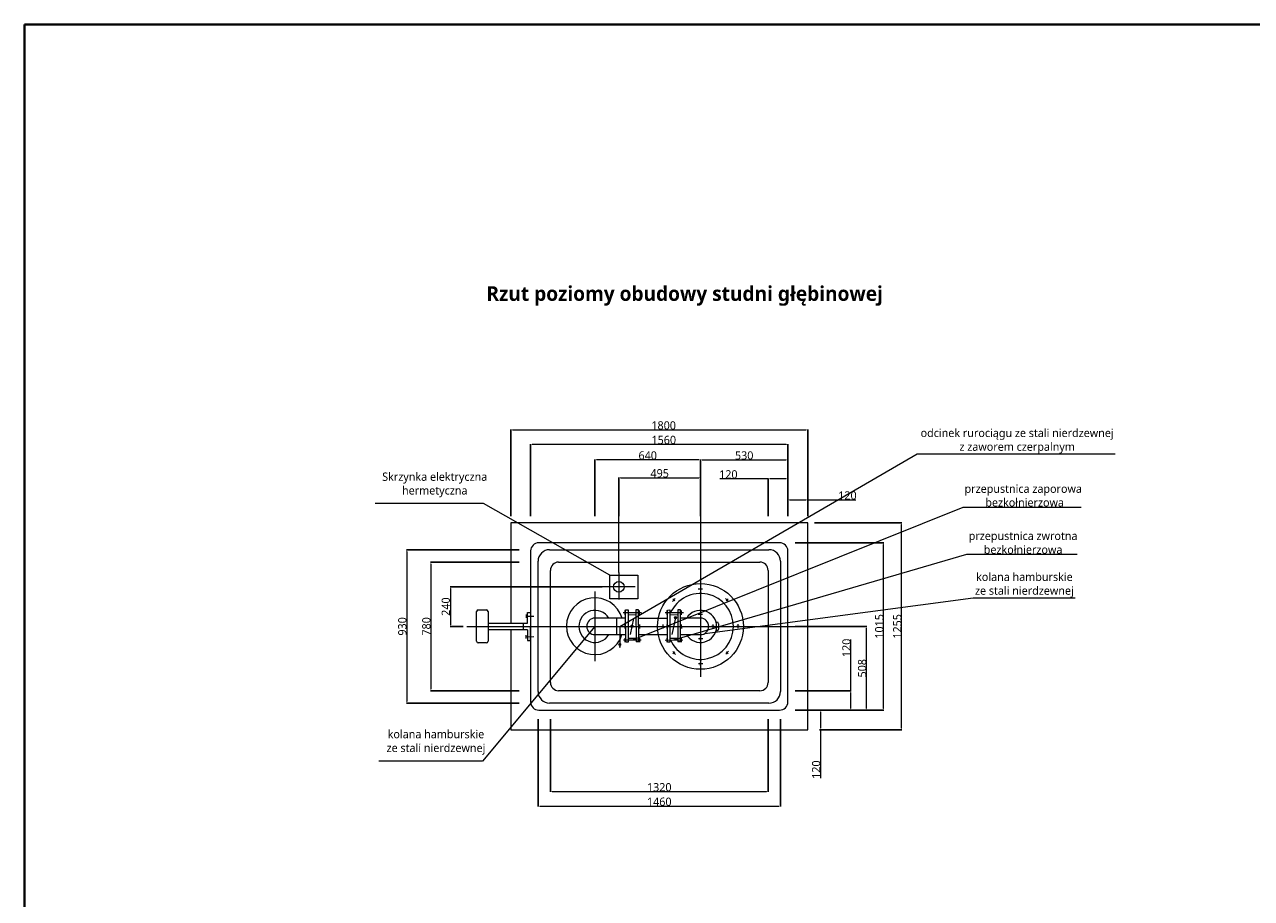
# Model space of a CAD drawing. Extents: x 8447392 to 8536225, y 5996969 to 6031026.
# Tile 22 of 37: x 8463274 to 8470713, y 6003833 to 6009133. Entities that reach past the tile are written whole.
import ezdxf

# ---------------------------------------------------------------- set-up
doc = ezdxf.new("R2010")
doc.units = 0
doc.header["$MEASUREMENT"] = 0
doc.layers.get('DEFPOINTS').update_dxf_attribs({"linetype": 'CONTINUOUS'})
doc.layers.add('A_LINIA CIENKA', color=250, linetype='CONTINUOUS', lineweight=9)
doc.layers.add('A_OPISY', color=251, linetype='CONTINUOUS', lineweight=9)
doc.layers.add('A_RAMKA NWID', color=135, linetype='CONTINUOUS', lineweight=40, plot=False)
doc.styles.get("Standard").update_dxf_attribs({"font": 'simplex.shx', "width": 0.85})
doc.styles.add('TrembuchetMS', font='trebuc.ttf')
doc.dimstyles.new('ISO-25_WS', dxfattribs={"dimtxt": 2.5, "dimasz": 2.5, "dimexe": 1.25, "dimexo": 0.625, "dimtad": 1, "dimdec": 4, "dimdsep": 46, "dimtxsty": 'Standard', "dimcen": 2.5, "dimadec": 0, "dimazin": 0, "dimtfac": 1, "dimtdec": 4, "dimtmove": 0, "dimatfit": 3, "dimfxl": 0, "dimtolj": 1, "dimtzin": 0, "dimarcsym": 0})

# ---------------------------------------------------------------- blocks, each defined once
blk = doc.blocks.new('*D25')
at = {"layer": 'A_OPISY', "lineweight": -2, "transparency": 16777216}
for p, q in [((8466222.4, 6006151.1), (8466222.4, 6006676.3)), ((8468022.4, 6006151.1), (8468022.4, 6006676.3))]:
    blk.add_line(p, q, dxfattribs=at)
at = {"layer": 'A_OPISY', "lineweight": 5, "transparency": 16777216}
blk.add_line((8466232.4, 6006675.1), (8468012.4, 6006675.1), dxfattribs=at)
at = {"layer": 'A_OPISY', "transparency": 16777216}
for points in [[(8466232.4, 6006676.7), (8466232.4, 6006673.4), (8466222.4, 6006675.1)], [(8468012.4, 6006676.7), (8468012.4, 6006673.4), (8468022.4, 6006675.1)]]:
    blk.add_solid(points, dxfattribs=at)
at = {"layer": 'DEFPOINTS', "color": 0, "transparency": 16777216}
for p in [(8468022.4, 6006675.1), (8466222.4, 6006150.5), (8468022.4, 6006150.5)]:
    blk.add_point(p, dxfattribs=at)
at = {"layer": 'A_OPISY', "transparency": 16777216, "insert": (8467149.1, 6006701.5), "char_height": 50, "attachment_point": 5, "style": 'TrembuchetMS'}
blk.add_mtext('\\A1;1800', dxfattribs=at)
blk = doc.blocks.new('*D26')
at = {"layer": 'A_OPISY', "lineweight": -2, "transparency": 16777216}
for p, q in [((8466342.4, 6006151.1), (8466342.4, 6006588.3)), ((8467902.4, 6006151.1), (8467902.4, 6006588.3))]:
    blk.add_line(p, q, dxfattribs=at)
at = {"layer": 'A_OPISY', "lineweight": 5, "transparency": 16777216}
blk.add_line((8466352.4, 6006587), (8467892.4, 6006587), dxfattribs=at)
at = {"layer": 'A_OPISY', "transparency": 16777216}
for points in [[(8466352.4, 6006588.7), (8466352.4, 6006585.3), (8466342.4, 6006587)], [(8467892.4, 6006588.7), (8467892.4, 6006585.3), (8467902.4, 6006587)]]:
    blk.add_solid(points, dxfattribs=at)
at = {"layer": 'DEFPOINTS', "color": 0, "transparency": 16777216}
for p in [(8467902.4, 6006587), (8466342.4, 6006150.5), (8467902.4, 6006150.5)]:
    blk.add_point(p, dxfattribs=at)
at = {"layer": 'A_OPISY', "transparency": 16777216, "insert": (8467149.8, 6006613.5), "char_height": 50, "attachment_point": 5, "style": 'TrembuchetMS'}
blk.add_mtext('\\A1;1560', dxfattribs=at)
blk = doc.blocks.new('*D27')
at = {"layer": 'A_OPISY', "lineweight": -2, "transparency": 16777216}
for p, q in [((8466877.4, 6006151.1), (8466877.4, 6006386)), ((8467372.4, 6006151.1), (8467372.4, 6006386))]:
    blk.add_line(p, q, dxfattribs=at)
at = {"layer": 'A_OPISY', "lineweight": 5, "transparency": 16777216}
blk.add_line((8466887.4, 6006384.7), (8467362.4, 6006384.7), dxfattribs=at)
at = {"layer": 'A_OPISY', "transparency": 16777216}
for points in [[(8466887.4, 6006386.4), (8466887.4, 6006383), (8466877.4, 6006384.7)], [(8467362.4, 6006386.4), (8467362.4, 6006383), (8467372.4, 6006384.7)]]:
    blk.add_solid(points, dxfattribs=at)
at = {"layer": 'DEFPOINTS', "color": 0, "transparency": 16777216}
for p in [(8467372.4, 6006384.7), (8466877.4, 6006150.5), (8467372.4, 6006150.5)]:
    blk.add_point(p, dxfattribs=at)
at = {"layer": 'A_OPISY', "transparency": 16777216, "insert": (8467124.9, 6006411.2), "char_height": 50, "attachment_point": 5, "style": 'TrembuchetMS'}
blk.add_mtext('\\A1;495', dxfattribs=at)
blk = doc.blocks.new('*D28')
at = {"layer": 'A_OPISY', "lineweight": -2, "transparency": 16777216}
for p, q in [((8466732.4, 6006151.1), (8466732.4, 6006494)), ((8467372.4, 6006151.1), (8467372.4, 6006494))]:
    blk.add_line(p, q, dxfattribs=at)
at = {"layer": 'A_OPISY', "lineweight": 5, "transparency": 16777216}
blk.add_line((8467362.4, 6006492.8), (8466742.4, 6006492.8), dxfattribs=at)
at = {"layer": 'A_OPISY', "transparency": 16777216}
for points in [[(8466742.4, 6006494.4), (8466742.4, 6006491.1), (8466732.4, 6006492.8)], [(8467362.4, 6006494.4), (8467362.4, 6006491.1), (8467372.4, 6006492.8)]]:
    blk.add_solid(points, dxfattribs=at)
at = {"layer": 'DEFPOINTS', "color": 0, "transparency": 16777216}
for p in [(8466732.4, 6006492.8), (8466732.4, 6006150.5), (8467372.4, 6006150.5)]:
    blk.add_point(p, dxfattribs=at)
at = {"layer": 'A_OPISY', "transparency": 16777216, "insert": (8467052.4, 6006519.3), "char_height": 50, "attachment_point": 5, "style": 'TrembuchetMS'}
blk.add_mtext('\\A1;640', dxfattribs=at)
blk = doc.blocks.new('*D29')
at = {"layer": 'A_OPISY', "lineweight": -2, "transparency": 16777216}
for p, q in [((8467372.4, 6006213.4), (8467372.4, 6006494)), ((8467902.4, 6006151.1), (8467902.4, 6006494))]:
    blk.add_line(p, q, dxfattribs=at)
at = {"layer": 'A_OPISY', "lineweight": 5, "transparency": 16777216}
blk.add_line((8467382.4, 6006492.8), (8467892.4, 6006492.8), dxfattribs=at)
at = {"layer": 'A_OPISY', "transparency": 16777216}
for points in [[(8467382.4, 6006494.4), (8467382.4, 6006491.1), (8467372.4, 6006492.8)], [(8467892.4, 6006494.4), (8467892.4, 6006491.1), (8467902.4, 6006492.8)]]:
    blk.add_solid(points, dxfattribs=at)
at = {"layer": 'DEFPOINTS', "color": 0, "transparency": 16777216}
for p in [(8467902.4, 6006492.8), (8467372.4, 6006212.7), (8467902.4, 6006150.5)]:
    blk.add_point(p, dxfattribs=at)
at = {"layer": 'A_OPISY', "transparency": 16777216, "insert": (8467637.4, 6006519.2), "char_height": 50, "attachment_point": 5, "style": 'TrembuchetMS'}
blk.add_mtext('\\A1;530', dxfattribs=at)
blk = doc.blocks.new('*D30')
at = {"layer": 'A_OPISY', "lineweight": -2, "transparency": 16777216}
for p, q in [((8467902.4, 6006151.1), (8467902.4, 6006251.4)), ((8468022.4, 6006151.1), (8468022.4, 6006251.4))]:
    blk.add_line(p, q, dxfattribs=at)
at = {"layer": 'A_OPISY', "lineweight": 5, "transparency": 16777216}
for p, q in [((8467912.4, 6006250.2), (8468012.4, 6006250.2)), ((8468022.4, 6006250.2), (8468314.2, 6006250.2))]:
    blk.add_line(p, q, dxfattribs=at)
at = {"layer": 'A_OPISY', "transparency": 16777216}
for points in [[(8467912.4, 6006251.8), (8467912.4, 6006248.5), (8467902.4, 6006250.2)], [(8468012.4, 6006251.8), (8468012.4, 6006248.5), (8468022.4, 6006250.2)]]:
    blk.add_solid(points, dxfattribs=at)
at = {"layer": 'DEFPOINTS', "color": 0, "transparency": 16777216}
for p in [(8468022.4, 6006250.2), (8467902.4, 6006150.5), (8468022.4, 6006150.5)]:
    blk.add_point(p, dxfattribs=at)
at = {"layer": 'A_OPISY', "transparency": 16777216, "insert": (8468263.4, 6006276.6), "char_height": 50, "attachment_point": 5, "style": 'TrembuchetMS'}
blk.add_mtext('\\A1;120', dxfattribs=at)
blk = doc.blocks.new('*D31')
at = {"layer": 'A_OPISY', "lineweight": -2, "transparency": 16777216}
for p, q in [((8466272.7, 6005947.9), (8465589.6, 6005947.9)), ((8466272.7, 6005017.9), (8465589.6, 6005017.9))]:
    blk.add_line(p, q, dxfattribs=at)
at = {"layer": 'A_OPISY', "lineweight": 5, "transparency": 16777216}
blk.add_line((8465590.9, 6005937.9), (8465590.9, 6005027.9), dxfattribs=at)
at = {"layer": 'A_OPISY', "transparency": 16777216}
for points in [[(8465589.2, 6005937.9), (8465592.6, 6005937.9), (8465590.9, 6005947.9)], [(8465589.2, 6005027.9), (8465592.6, 6005027.9), (8465590.9, 6005017.9)]]:
    blk.add_solid(points, dxfattribs=at)
at = {"layer": 'DEFPOINTS', "color": 0, "transparency": 16777216}
for p in [(8466272.7, 6005947.9), (8465590.9, 6005017.9), (8466272.7, 6005017.9)]:
    blk.add_point(p, dxfattribs=at)
at = {"layer": 'A_OPISY', "transparency": 16777216, "insert": (8465564.4, 6005482.9), "char_height": 50, "attachment_point": 5, "rotation": 90, "style": 'TrembuchetMS'}
blk.add_mtext('\\A1;930', dxfattribs=at)
blk = doc.blocks.new('*D32')
at = {"layer": 'A_OPISY', "lineweight": -2, "transparency": 16777216}
for p, q in [((8466387.4, 6004920.7), (8466387.4, 6004391.6)), ((8467857.4, 6004920.7), (8467857.4, 6004391.6))]:
    blk.add_line(p, q, dxfattribs=at)
at = {"layer": 'A_OPISY', "lineweight": 5, "transparency": 16777216}
blk.add_line((8466397.4, 6004392.9), (8467847.4, 6004392.9), dxfattribs=at)
at = {"layer": 'A_OPISY', "transparency": 16777216}
for points in [[(8466397.4, 6004394.5), (8466397.4, 6004391.2), (8466387.4, 6004392.9)], [(8467847.4, 6004394.5), (8467847.4, 6004391.2), (8467857.4, 6004392.9)]]:
    blk.add_solid(points, dxfattribs=at)
at = {"layer": 'DEFPOINTS', "color": 0, "transparency": 16777216}
for p in [(8466387.4, 6004921.4), (8467857.4, 6004921.4), (8467857.4, 6004392.9)]:
    blk.add_point(p, dxfattribs=at)
at = {"layer": 'A_OPISY', "transparency": 16777216, "insert": (8467122.4, 6004419.4), "char_height": 50, "attachment_point": 5, "style": 'TrembuchetMS'}
blk.add_mtext('\\A1;1460', dxfattribs=at)
blk = doc.blocks.new('*D33')
at = {"layer": 'A_OPISY', "lineweight": -2, "transparency": 16777216}
for p, q in [((8467946.9, 6005482.9), (8468380.3, 6005482.9)), ((8467946.9, 6004975.4), (8468380.3, 6004975.4))]:
    blk.add_line(p, q, dxfattribs=at)
at = {"layer": 'A_OPISY', "lineweight": 5, "transparency": 16777216}
blk.add_line((8468379.1, 6004985.4), (8468379.1, 6005472.9), dxfattribs=at)
at = {"layer": 'A_OPISY', "transparency": 16777216}
for points in [[(8468377.4, 6005472.9), (8468380.7, 6005472.9), (8468379.1, 6005482.9)], [(8468377.4, 6004985.4), (8468380.7, 6004985.4), (8468379.1, 6004975.4)]]:
    blk.add_solid(points, dxfattribs=at)
at = {"layer": 'DEFPOINTS', "color": 0, "transparency": 16777216}
for p in [(8467946.3, 6005482.9), (8468379.1, 6005482.9), (8467946.3, 6004975.4)]:
    blk.add_point(p, dxfattribs=at)
at = {"layer": 'A_OPISY', "transparency": 16777216, "insert": (8468352.6, 6005229.1), "char_height": 50, "attachment_point": 5, "rotation": 90, "style": 'TrembuchetMS'}
blk.add_mtext('\\A1;508', dxfattribs=at)
blk = doc.blocks.new('*D34')
at = {"layer": 'A_OPISY', "lineweight": -2, "transparency": 16777216}
for p, q in [((8467946.9, 6005990.4), (8468484.3, 6005990.4)), ((8467946.9, 6004975.4), (8468484.3, 6004975.4))]:
    blk.add_line(p, q, dxfattribs=at)
at = {"layer": 'A_OPISY', "lineweight": 5, "transparency": 16777216}
blk.add_line((8468483, 6004985.4), (8468483, 6005980.4), dxfattribs=at)
at = {"layer": 'A_OPISY', "transparency": 16777216}
for points in [[(8468481.3, 6005980.4), (8468484.7, 6005980.4), (8468483, 6005990.4)], [(8468481.3, 6004985.4), (8468484.7, 6004985.4), (8468483, 6004975.4)]]:
    blk.add_solid(points, dxfattribs=at)
at = {"layer": 'DEFPOINTS', "color": 0, "transparency": 16777216}
for p in [(8467946.3, 6005990.4), (8468483, 6005990.4), (8467946.3, 6004975.4)]:
    blk.add_point(p, dxfattribs=at)
at = {"layer": 'A_OPISY', "transparency": 16777216, "insert": (8468456.6, 6005482.9), "char_height": 50, "attachment_point": 5, "rotation": 90, "style": 'TrembuchetMS'}
blk.add_mtext('\\A1;1015', dxfattribs=at)
blk = doc.blocks.new('*D35')
at = {"layer": 'A_OPISY', "lineweight": -2, "transparency": 16777216}
for p, q in [((8468064.6, 6006110.4), (8468593.2, 6006110.4)), ((8468094.8, 6004855.4), (8468593.2, 6004855.4))]:
    blk.add_line(p, q, dxfattribs=at)
at = {"layer": 'A_OPISY', "lineweight": 5, "transparency": 16777216}
blk.add_line((8468592, 6004865.4), (8468592, 6006100.4), dxfattribs=at)
at = {"layer": 'A_OPISY', "transparency": 16777216}
for points in [[(8468590.3, 6006100.4), (8468593.7, 6006100.4), (8468592, 6006110.4)], [(8468590.3, 6004865.4), (8468593.7, 6004865.4), (8468592, 6004855.4)]]:
    blk.add_solid(points, dxfattribs=at)
at = {"layer": 'DEFPOINTS', "color": 0, "transparency": 16777216}
for p in [(8468064, 6006110.4), (8468592, 6006110.4), (8468094.2, 6004855.4)]:
    blk.add_point(p, dxfattribs=at)
at = {"layer": 'A_OPISY', "transparency": 16777216, "insert": (8468565.5, 6005482.9), "char_height": 50, "attachment_point": 5, "rotation": 90, "style": 'TrembuchetMS'}
blk.add_mtext('\\A1;1255', dxfattribs=at)
blk = doc.blocks.new('*D36')
at = {"layer": 'A_OPISY', "lineweight": -2, "transparency": 16777216}
for p, q in [((8468192.1, 6004975.4), (8468099.2, 6004975.4)), ((8468192.1, 6004855.4), (8468099.2, 6004855.4))]:
    blk.add_line(p, q, dxfattribs=at)
at = {"layer": 'A_OPISY', "lineweight": 5, "transparency": 16777216}
for p, q in [((8468100.5, 6004965.4), (8468100.5, 6004865.4)), ((8468100.5, 6004855.4), (8468100.5, 6004563.5))]:
    blk.add_line(p, q, dxfattribs=at)
at = {"layer": 'A_OPISY', "transparency": 16777216}
for points in [[(8468098.8, 6004965.4), (8468102.1, 6004965.4), (8468100.5, 6004975.4)], [(8468098.8, 6004865.4), (8468102.1, 6004865.4), (8468100.5, 6004855.4)]]:
    blk.add_solid(points, dxfattribs=at)
at = {"layer": 'DEFPOINTS', "color": 0, "transparency": 16777216}
for p in [(8468100.5, 6004975.4), (8468192.7, 6004975.4), (8468192.7, 6004855.4)]:
    blk.add_point(p, dxfattribs=at)
at = {"layer": 'A_OPISY', "transparency": 16777216, "insert": (8468074, 6004614.3), "char_height": 50, "attachment_point": 5, "rotation": 90, "style": 'TrembuchetMS'}
blk.add_mtext('\\A1;120', dxfattribs=at)
blk = doc.blocks.new('*D37')
at = {"layer": 'A_OPISY', "lineweight": 5, "transparency": 16777216}
for p, q in [((8468284, 6005092.9), (8468284, 6005403.6)), ((8468284, 6004985.4), (8468284, 6005082.9))]:
    blk.add_line(p, q, dxfattribs=at)
at = {"layer": 'A_OPISY', "lineweight": -2, "transparency": 16777216}
for p, q in [((8467946.9, 6005092.9), (8468285.2, 6005092.9)), ((8467946.9, 6004975.4), (8468285.2, 6004975.4))]:
    blk.add_line(p, q, dxfattribs=at)
at = {"layer": 'A_OPISY', "transparency": 16777216}
for points in [[(8468282.3, 6005082.9), (8468285.6, 6005082.9), (8468284, 6005092.9)], [(8468282.3, 6004985.4), (8468285.6, 6004985.4), (8468284, 6004975.4)]]:
    blk.add_solid(points, dxfattribs=at)
at = {"layer": 'DEFPOINTS', "color": 0, "transparency": 16777216}
for p in [(8467946.3, 6005092.9), (8468284, 6005092.9), (8467946.3, 6004975.4)]:
    blk.add_point(p, dxfattribs=at)
at = {"layer": 'A_OPISY', "transparency": 16777216, "insert": (8468257.5, 6005352.7), "char_height": 50, "attachment_point": 5, "rotation": 90, "style": 'TrembuchetMS'}
blk.add_mtext('\\A1;120', dxfattribs=at)
blk = doc.blocks.new('*D38')
at = {"layer": 'A_OPISY', "lineweight": 5, "transparency": 16777216}
for p, q in [((8467782.4, 6006378.1), (8467490.5, 6006378.1)), ((8467892.4, 6006378.1), (8467792.4, 6006378.1))]:
    blk.add_line(p, q, dxfattribs=at)
at = {"layer": 'A_OPISY', "lineweight": -2, "transparency": 16777216}
for p, q in [((8467782.4, 6006151.1), (8467782.4, 6006379.4)), ((8467902.4, 6006151.1), (8467902.4, 6006379.4))]:
    blk.add_line(p, q, dxfattribs=at)
at = {"layer": 'A_OPISY', "transparency": 16777216}
for points in [[(8467792.4, 6006379.8), (8467792.4, 6006376.5), (8467782.4, 6006378.1)], [(8467892.4, 6006379.8), (8467892.4, 6006376.5), (8467902.4, 6006378.1)]]:
    blk.add_solid(points, dxfattribs=at)
at = {"layer": 'DEFPOINTS', "color": 0, "transparency": 16777216}
for p in [(8467782.4, 6006378.1), (8467782.4, 6006150.5), (8467902.4, 6006150.5)]:
    blk.add_point(p, dxfattribs=at)
at = {"layer": 'A_OPISY', "transparency": 16777216, "insert": (8467541.3, 6006404.6), "char_height": 50, "attachment_point": 5, "style": 'TrembuchetMS'}
blk.add_mtext('\\A1;120', dxfattribs=at)
blk = doc.blocks.new('*D39')
at = {"layer": 'A_OPISY', "lineweight": -2, "transparency": 16777216}
for p, q in [((8466272, 6005872.9), (8465735.5, 6005872.9)), ((8466272, 6005092.9), (8465735.5, 6005092.9))]:
    blk.add_line(p, q, dxfattribs=at)
at = {"layer": 'A_OPISY', "lineweight": 5, "transparency": 16777216}
blk.add_line((8465736.7, 6005862.9), (8465736.7, 6005102.9), dxfattribs=at)
at = {"layer": 'A_OPISY', "transparency": 16777216}
for points in [[(8465735.1, 6005862.9), (8465738.4, 6005862.9), (8465736.7, 6005872.9)], [(8465735.1, 6005102.9), (8465738.4, 6005102.9), (8465736.7, 6005092.9)]]:
    blk.add_solid(points, dxfattribs=at)
at = {"layer": 'DEFPOINTS', "color": 0, "transparency": 16777216}
for p in [(8466272.7, 6005872.9), (8465736.7, 6005092.9), (8466272.7, 6005092.9)]:
    blk.add_point(p, dxfattribs=at)
at = {"layer": 'A_OPISY', "transparency": 16777216, "insert": (8465710.3, 6005482.9), "char_height": 50, "attachment_point": 5, "rotation": 90, "style": 'TrembuchetMS'}
blk.add_mtext('\\A1;780', dxfattribs=at)
blk = doc.blocks.new('*D40')
at = {"layer": 'A_OPISY', "lineweight": -2, "transparency": 16777216}
for p, q in [((8466776.9, 6005722.9), (8465854.5, 6005722.9)), ((8465933.6, 6005482.9), (8465854.5, 6005482.9))]:
    blk.add_line(p, q, dxfattribs=at)
at = {"layer": 'A_OPISY', "lineweight": 5, "transparency": 16777216}
blk.add_line((8465855.7, 6005712.9), (8465855.7, 6005492.9), dxfattribs=at)
at = {"layer": 'A_OPISY', "transparency": 16777216}
for points in [[(8465854.1, 6005712.9), (8465857.4, 6005712.9), (8465855.7, 6005722.9)], [(8465854.1, 6005492.9), (8465857.4, 6005492.9), (8465855.7, 6005482.9)]]:
    blk.add_solid(points, dxfattribs=at)
at = {"layer": 'DEFPOINTS', "color": 0, "transparency": 16777216}
for p in [(8466777.5, 6005722.9), (8465855.7, 6005482.9), (8465934.2, 6005482.9)]:
    blk.add_point(p, dxfattribs=at)
at = {"layer": 'A_OPISY', "transparency": 16777216, "insert": (8465828.3, 6005602.9), "char_height": 50, "attachment_point": 5, "rotation": 90, "style": 'TrembuchetMS'}
blk.add_mtext('\\A1;240', dxfattribs=at)
blk = doc.blocks.new('*D41')
at = {"layer": 'A_OPISY', "lineweight": -2, "transparency": 16777216}
for p, q in [((8466462.4, 6004920.7), (8466462.4, 6004479.6)), ((8467782.4, 6004920.7), (8467782.4, 6004479.6))]:
    blk.add_line(p, q, dxfattribs=at)
at = {"layer": 'A_OPISY', "lineweight": 5, "transparency": 16777216}
blk.add_line((8466472.4, 6004480.8), (8467772.4, 6004480.8), dxfattribs=at)
at = {"layer": 'A_OPISY', "transparency": 16777216}
for points in [[(8466472.4, 6004482.5), (8466472.4, 6004479.2), (8466462.4, 6004480.8)], [(8467772.4, 6004482.5), (8467772.4, 6004479.2), (8467782.4, 6004480.8)]]:
    blk.add_solid(points, dxfattribs=at)
at = {"layer": 'DEFPOINTS', "color": 0, "transparency": 16777216}
for p in [(8466462.4, 6004921.4), (8467782.4, 6004921.4), (8467782.4, 6004480.8)]:
    blk.add_point(p, dxfattribs=at)
at = {"layer": 'A_OPISY', "transparency": 16777216, "insert": (8467122.4, 6004507.3), "char_height": 50, "attachment_point": 5, "style": 'TrembuchetMS'}
blk.add_mtext('\\A1;1320', dxfattribs=at)

msp = doc.modelspace()

# ---------------------------------------------------------------- hatches: boundary and pattern name
at = {"layer": 'A_LINIA CIENKA'}
h = msp.add_hatch(color=0, dxfattribs=at)
h.paths.add_polyline_path([(8467222.05604, 6005541.98161, 0.4760582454), (8467214.28137, 6005535.66653, 0.0002135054), (8467214.28137, 6005535.66102), (8467220.73345, 6005535.66653)])
h.paths.add_polyline_path([(8467222.05604, 6005541.98161), (8467220.73345, 6005535.66653), (8467227.18553, 6005535.67204, 0.354719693)])
h.paths.add_polyline_path([(8467227.18531, 6005535.61236), (8467220.72211, 6005535.61236), (8467219.41086, 6005529.35146, 0.4734861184)])
h.paths.add_polyline_path([(8467220.72211, 6005535.61236), (8467214.2816, 6005535.61236, 0.3525983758), (8467219.41086, 6005529.35146)])
h = msp.add_hatch(color=0, dxfattribs=at)
h.paths.add_polyline_path([(8466958.0713, 6005489.23071, 0.4760582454), (8466950.29663, 6005482.91563, 0.0002135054), (8466950.29663, 6005482.91012), (8466956.74871, 6005482.91563)])
h.paths.add_polyline_path([(8466958.0713, 6005489.23071), (8466956.74871, 6005482.91563), (8466963.20079, 6005482.92114, 0.354719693)])
h.paths.add_polyline_path([(8466963.20057, 6005482.86146), (8466956.73737, 6005482.86146), (8466955.42613, 6005476.60056, 0.4734861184)])
h.paths.add_polyline_path([(8466956.73737, 6005482.86146), (8466950.29686, 6005482.86146, 0.3525983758), (8466955.42613, 6005476.60056)])
h = msp.add_hatch(color=0, dxfattribs=at)
h.paths.add_polyline_path([(8466882.94779, 6005378.55221, 0.4142135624), (8466877.56982, 6005373.17425, 0.4142135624), (8466882.94779, 6005367.79628)])
h.paths.add_polyline_path([(8466882.94779, 6005367.79628, 0.4142135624), (8466888.32575, 6005373.17425, 0.4142135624), (8466882.94779, 6005378.55221)])

# ---------------------------------------------------------------- linework, layer by layer
at = {"layer": 'A_LINIA CIENKA', "color": 0, "ltscale": 0.5}
for p, q in [((8468022.36008, 6006110.36146), (8466222.36008, 6006110.36146)), ((8466222.36008, 6006110.36146), (8466222.36008, 6005502.86146)), ((8468022.36008, 6004855.36146), (8468022.36008, 6006110.36146)), ((8467852.36008, 6005990.36146), (8466392.36008, 6005990.36146)), ((8466342.36008, 6005940.36146), (8466342.36008, 6005025.36146)), ((8467902.36008, 6005025.36146), (8467902.36008, 6005940.36146)), ((8466222.36008, 6005462.86146), (8466222.36008, 6004855.36146)), ((8466392.36008, 6004975.36146), (8467852.36008, 6004975.36146)), ((8466222.36008, 6004855.36146), (8468022.36008, 6004855.36146))]:
    msp.add_line(p, q, dxfattribs=at)
at = {"layer": 'A_LINIA CIENKA', "color": 0}
for p, q in [((8466387.36008, 6005087.86146), (8466387.36008, 6005877.86146)), ((8466457.36008, 6005947.86146), (8467787.36008, 6005947.86146)), ((8467857.36008, 6005877.86146), (8467857.36008, 6005087.86146)), ((8466462.36008, 6005142.86146), (8466462.36008, 6005822.86146)), ((8466512.36008, 6005872.86146), (8467732.36008, 6005872.86146)), ((8466877.36008, 6005809.14418), (8466877.36008, 6005645.16594)), ((8467782.36008, 6005822.86146), (8467782.36008, 6005142.86146)), ((8466732.36008, 6005693.74523), (8466732.36008, 6005271.71904)), ((8466975.94877, 6005722.86146), (8466777.52546, 6005722.86146)), ((8467358.79515, 6005710.00235), (8467383.55971, 6005710.00235)), ((8467372.36008, 6005719.28325), (8467372.36008, 6005701.75265)), ((8466024.46957, 6005582.86146), (8466074.46957, 6005582.86146)), ((8467202.15537, 6005633.88246), (8467219.66655, 6005651.39365)), ((8467205.18463, 6005650.03691), (8467217.58064, 6005637.64091)), ((8467523.38108, 6005653.06618), (8467540.89227, 6005635.55499)), ((8467539.53553, 6005650.03691), (8467527.13953, 6005637.64091)), ((8466014.46957, 6005392.86146), (8466014.46957, 6005572.86146)), ((8466084.46957, 6005572.86146), (8466084.46957, 6005392.86146)), ((8466315.14149, 6005555.44431), (8466315.14149, 6005535.37522)), ((8466315.14149, 6005545.40977), (8466362.70327, 6005544.88163)), ((8466322.80144, 6005502.86146), (8466322.80144, 6005567.70829)), ((8466322.80144, 6005567.70829), (8466342.36008, 6005567.70829)), ((8466342.36008, 6005567.70829), (8466342.36008, 6005478.29097)), ((8466918.43571, 6005532.86146), (8466732.36008, 6005532.86146)), ((8466862.92786, 6005532.86146), (8466862.92786, 6005432.86146)), ((8466966.83631, 6005531.08179), (8466946.62119, 6005434.55886)), ((8466997.45655, 6005532.86146), (8467172.25666, 6005532.86146)), ((8467220.73345, 6005535.66653), (8467199.00097, 6005433.81061)), ((8467372.36008, 6005532.86146), (8467251.27749, 6005532.86146)), ((8467358.79515, 6005557.47756), (8467383.55971, 6005557.47756)), ((8467372.36008, 6005566.75846), (8467372.36008, 6005549.22786)), ((8467466.2932, 6005509.06332), (8467472.35563, 6005509.06332)), ((8466084.46957, 6005502.86146), (8466297.80144, 6005502.86146)), ((8466297.80144, 6005462.86146), (8466084.46957, 6005462.86146)), ((8466297.80144, 6005502.86146), (8466297.80144, 6005462.86146)), ((8466297.80144, 6005502.86146), (8466322.80144, 6005502.86146)), ((8466322.80144, 6005462.86146), (8466297.80144, 6005462.86146)), ((8466322.80144, 6005462.86146), (8466322.80144, 6005398.01463)), ((8466342.36008, 6005398.01463), (8466342.36008, 6005478.29097)), ((8466732.36008, 6005432.86146), (8466918.64256, 6005432.86146)), ((8466882.94779, 6005482.87054), (8466882.94779, 6005359.80719)), ((8466997.66339, 6005432.86146), (8467172.4635, 6005432.86146)), ((8467135.9383, 6005482.86146), (8467153.46889, 6005482.86146)), ((8467145.2192, 6005469.29653), (8467145.2192, 6005494.06109)), ((8467251.48434, 6005432.86146), (8467372.36008, 6005432.86146)), ((8467455.74148, 6005482.86146), (8467438.21088, 6005482.86146)), ((8467446.97618, 6005495.24374), (8467446.97618, 6005470.47918)), ((8467472.35563, 6005456.65961), (8467466.29907, 6005456.68064)), ((8467482.35563, 6005499.06332), (8467482.35563, 6005466.65961)), ((8467608.78187, 6005482.86146), (8467591.25127, 6005482.86146)), ((8467599.50097, 6005496.4264), (8467599.50097, 6005471.66184)), ((8466074.46957, 6005382.86146), (8466024.46957, 6005382.86146)), ((8466315.14149, 6005410.27862), (8466315.14149, 6005430.3477)), ((8466315.14149, 6005420.31316), (8466362.70327, 6005420.84129)), ((8466322.80144, 6005398.01463), (8466342.36008, 6005398.01463)), ((8466878.42797, 6005359.47819), (8466888.07196, 6005359.47819)), ((8467385.92502, 6005408.24537), (8467361.16046, 6005408.24537)), ((8467372.36008, 6005398.96447), (8467372.36008, 6005416.49506)), ((8467221.33908, 6005312.65675), (8467203.82789, 6005330.16793)), ((8467205.18463, 6005315.68601), (8467217.58064, 6005328.08202)), ((8467542.5648, 6005331.84046), (8467525.05361, 6005314.32927)), ((8467539.53553, 6005315.68601), (8467527.13953, 6005328.08202)), ((8467385.92502, 6005255.72058), (8467361.16046, 6005255.72058)), ((8467372.36008, 6005246.43968), (8467372.36008, 6005263.97027)), ((8467732.36008, 6005092.86146), (8466512.36008, 6005092.86146)), ((8467787.36008, 6005017.86146), (8466457.36008, 6005017.86146))]:
    msp.add_line(p, q, dxfattribs=at)
at = {"layer": 'A_LINIA CIENKA', "ltscale": 3}
for p, q in [((8466918.33333, 6005582.35734), (8466933.25971, 6005582.3742)), ((8466918.73497, 6005388.18331), (8466918.33333, 6005582.35734)), ((8466933.25971, 6005582.3742), (8466933.66135, 6005388.20017)), ((8466997.35288, 6005582.98118), (8466980.98392, 6005582.94733)), ((8466997.75541, 6005388.37531), (8466997.35288, 6005582.98118)), ((8467172.15433, 6005582.3358), (8467187.0807, 6005582.35266)), ((8467172.55596, 6005388.16177), (8467172.15433, 6005582.3358)), ((8467187.0807, 6005582.35266), (8467187.48234, 6005388.17863)), ((8467251.17387, 6005582.95964), (8467234.80492, 6005582.92579)), ((8467251.5764, 6005388.35377), (8467251.17387, 6005582.95964)), ((8466903.94183, 6005566.24225), (8467014.74634, 6005566.33687)), ((8466933.31833, 6005554.03556), (8466981.04352, 6005554.13428)), ((8467157.76282, 6005566.22071), (8467268.56733, 6005566.31534)), ((8467187.13932, 6005554.01402), (8467234.86452, 6005554.11274)), ((8466903.94183, 6005482.87054), (8467014.74634, 6005482.96516)), ((8467157.76282, 6005482.849), (8467268.56733, 6005482.94363)), ((8466905.07829, 6005400.42793), (8467011.83444, 6005400.51902)), ((8466933.66135, 6005388.20017), (8466918.73497, 6005388.18331)), ((8466933.61284, 6005411.65052), (8466981.33804, 6005411.74924)), ((8467158.89928, 6005400.40639), (8467265.65544, 6005400.49748)), ((8467187.48234, 6005388.17863), (8467172.55596, 6005388.16177)), ((8467187.43383, 6005411.62898), (8467235.15903, 6005411.7277))]:
    msp.add_line(p, q, dxfattribs=at)
at = {"layer": 'A_LINIA CIENKA'}
for p, q in [((8466980.98478, 6005582.5326), (8466981.38642, 6005388.35858)), ((8467234.80577, 6005582.51106), (8467235.20741, 6005388.33704))]:
    msp.add_line(p, q, dxfattribs=at)
at = {"layer": 'A_LINIA CIENKA', "ltscale": 0.5}
for p, q in [((8466914.20024, 6005578.52156), (8466914.25135, 6005553.81365)), ((8467001.40698, 6005578.7305), (8467001.45809, 6005554.02258)), ((8467168.02123, 6005578.50002), (8467168.07234, 6005553.79211)), ((8467255.22797, 6005578.70896), (8467255.27908, 6005554.00104)), ((8466913.71632, 6005495.12547), (8466913.76743, 6005470.41755)), ((8467002.34975, 6005495.33736), (8467002.40085, 6005470.62944)), ((8467167.53732, 6005495.10393), (8467167.58842, 6005470.39602)), ((8467256.17074, 6005495.31582), (8467256.22185, 6005470.6079)), ((8466914.54423, 6005412.22007), (8466914.5953, 6005387.52552)), ((8466997.75541, 6005388.37531), (8466981.38642, 6005388.35858)), ((8467001.75096, 6005412.42901), (8467001.80204, 6005387.73445)), ((8467168.36522, 6005412.19854), (8467168.4163, 6005387.50398)), ((8467251.5764, 6005388.35377), (8467235.20741, 6005388.33704)), ((8467255.57196, 6005412.40747), (8467255.62304, 6005387.71291))]:
    msp.add_line(p, q, dxfattribs=at)
at = {"layer": 'A_LINIA CIENKA', "color": 0}
msp.add_lwpolyline([(8466821.97511, 6005794.08261), (8466991.64947, 6005794.08261), (8466991.64947, 6005650.46123), (8466821.97511, 6005650.46123)], close=True, dxfattribs=at)
at = {"layer": 'A_LINIA CIENKA', "color": 0, "ltscale": 0.5}
for centre, radius in [((8466877.36008, 6005722.86146), 32.5), ((8467372.36008, 6005482.86146), 260)]:
    msp.add_circle(centre, radius, dxfattribs=at)
at = {"layer": 'A_LINIA CIENKA', "color": 0}
for centre, radius in [((8467220.73345, 6005535.66653), 6.45208), ((8466956.74871, 6005482.91563), 6.45208), ((8466882.94779, 6005373.17425), 5.37796)]:
    msp.add_circle(centre, radius, dxfattribs=at)
at = {"layer": 'A_LINIA CIENKA', "color": 0, "ltscale": 0.5}
for centre, start, end in [((8466392.36008, 6005940.36146), 90, 180), ((8467852.36008, 6005940.36146), 0, 90), ((8466392.36008, 6005025.36146), 180, 270), ((8467852.36008, 6005025.36146), 270, 0)]:
    msp.add_arc(centre, 50, start, end, dxfattribs=at)
at = {"layer": 'A_LINIA CIENKA', "color": 0}
for centre, radius, start, end in [((8466457.36008, 6005877.86146), 70, 90, 180), ((8467787.36008, 6005877.86146), 70, 0, 90), ((8466512.36008, 6005822.86146), 50, 90, 180), ((8467732.36008, 6005822.86146), 50, 0, 90), ((8466732.05181, 6005484.06825), 172.19047, 16.461302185, 342.699419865), ((8467372.36008, 6005482.86146), 200, 204.339469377, 155.358684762), ((8466024.46957, 6005572.86146), 10, 90, 180), ((8466074.46957, 6005572.86146), 10, 0, 90), ((8466732.36008, 6005482.86146), 97.51907, 30.845194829, 329.154805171), ((8467372.36008, 6005482.86146), 97.51907, 210.845194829, 149.154805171), ((8466732.36008, 6005482.86146), 50, 90, 270), ((8467372.36008, 6005482.86146), 50, 270, 90), ((8467472.35563, 6005499.06332), 10, 0, 90), ((8467472.35563, 6005466.65961), 10, 270, 0), ((8466024.46957, 6005392.86146), 10, 180, 270), ((8466074.46957, 6005392.86146), 10, 270, 0), ((8466512.36008, 6005142.86146), 50, 180, 270), ((8467732.36008, 6005142.86146), 50, 270, 0), ((8466457.36008, 6005087.86146), 70, 180, 270), ((8467787.36008, 6005087.86146), 70, 270, 0)]:
    msp.add_arc(centre, radius, start, end, dxfattribs=at)
at = {"layer": 'A_OPISY', "color": 0}
for p, q in [((8466877.36008, 6005809.14418), (8466877.36008, 6006213.3709)), ((8467372.36008, 6006213.3709), (8467372.36008, 6005809.14418)), ((8467372.36008, 6005809.14418), (8467372.36008, 6005176.11192)), ((8465955.35892, 6005482.86146), (8468124.30359, 6005482.86146))]:
    msp.add_line(p, q, dxfattribs=at)
at = {"layer": 'A_RAMKA NWID', "linetype": 'ByBlock'}
msp.add_lwpolyline([(8463273.833, 6009132.73291), (8471379.50701, 6009132.73291), (8471379.50701, 5998533.31895), (8463273.833, 5998533.31895)], close=True, dxfattribs=at)

# ---------------------------------------------------------------- texts
at = {"layer": 'A_OPISY', "linetype": 'ByBlock', "insert": (8465191.1576, 6007545.78694), "char_height": 88.9, "width": 4170.2376718, "attachment_point": 1, "style": 'TrembuchetMS'}
msp.add_mtext('\\pxqc;{\\fTrebuchet MS|b1|i0|c238|p34;Rzut poziomy obudowy studni głębinowej}', dxfattribs=at)
at = {"layer": 'A_OPISY', "color": 0, "char_height": 50, "attachment_point": 5, "style": 'TrembuchetMS'}
for s, insert in [('odcinek rurociągu ze stali nierdzewnej\\Pz zaworem czerpalnym', (8469292.42136, 6006606.08307)), ('Skrzynka elektryczna \\Phermetyczna', (8465761.0765, 6006340.68694)), ('przepustnica zaporowa\\P bezkołnierzowa', (8469329.47677, 6006275.83212)), ('przepustnica zwrotna\\Pbezkołnierzowa', (8469328.48379, 6005989.92854)), ('kolana hamburskie \\Pze stali nierdzewnej', (8469336.17543, 6005733.15363)), ('kolana hamburskie \\Pze stali nierdzewnej', (8465768.53172, 6004779.42213))]:
    msp.add_mtext(s, dxfattribs=dict(at, insert=insert))

# ---------------------------------------------------------------- dimensions: what is measured, and where the dimension line sits
at = {"layer": 'A_OPISY', "color": 0}
for base, p1, p2, override, picture, middle in [((8468022.36008, 6006675.0665), (8466222.36008, 6006150.525), (8468022.36008, 6006150.525), {"dimtxt": 50, "dimasz": 10, "dimgap": 1, "dimtoh": 1, "dimtxsty": 'TrembuchetMS', "dimclrd": 256, "dimclre": 256, "dimclrt": 256, "dimlwd": 5}, '*D25', (8467149.09619, 6006675.0665)), ((8467902.36008, 6006587.00884), (8466342.36008, 6006150.525), (8467902.36008, 6006150.525), {"dimtxt": 50, "dimasz": 10, "dimgap": 1, "dimtoh": 1, "dimtxsty": 'TrembuchetMS', "dimclrd": 256, "dimclre": 256, "dimclrt": 256, "dimlwd": 5}, '*D26', (8467149.77083, 6006587.00884)), ((8466732.36008, 6006492.76737), (8467372.36008, 6006150.525), (8466732.36008, 6006150.525), {"dimtxt": 50, "dimasz": 10, "dimgap": 1, "dimtoh": 1, "dimtxsty": 'TrembuchetMS', "dimclrd": 256, "dimclre": 256, "dimclrt": 256, "dimlwd": 5}, '*D28', (8467052.36008, 6006492.76737)), ((8467902.36008, 6006492.76737), (8467372.36008, 6006212.7459), (8467902.36008, 6006150.525), {"dimtxt": 50, "dimasz": 10, "dimgap": 1, "dimtoh": 1, "dimtxsty": 'TrembuchetMS', "dimclrd": 256, "dimclre": 256, "dimclrt": 256, "dimlwd": 5}, '*D29', (8467637.36008, 6006492.76737)), ((8467372.36008, 6006384.71471), (8466877.36008, 6006150.525), (8467372.36008, 6006150.525), {"dimtxt": 50, "dimasz": 10, "dimgap": 1, "dimtoh": 1, "dimtxsty": 'TrembuchetMS', "dimclrd": 256, "dimclre": 256, "dimclrt": 256, "dimlwd": 5}, '*D27', (8467124.86008, 6006384.71471)), ((8467782.36008, 6006378.14192), (8467902.36008, 6006150.525), (8467782.36008, 6006150.525), {"dimtxt": 50, "dimasz": 10, "dimgap": 1, "dimtoh": 1, "dimtxsty": 'TrembuchetMS', "dimclrd": 256, "dimclre": 256, "dimclrt": 256, "dimlwd": 5}, '*D38', (8467541.33315, 6006378.14192)), ((8468022.36008, 6006250.17883), (8467902.36008, 6006150.525), (8468022.36008, 6006150.525), {"dimtxt": 50, "dimasz": 10, "dimgap": 1, "dimtoh": 1, "dimtxsty": 'TrembuchetMS', "dimclrd": 256, "dimclre": 256, "dimclrt": 256, "dimlwd": 5}, '*D30', (8468263.38702, 6006250.17883)), ((8467782.36008, 6004480.83105), (8466462.36008, 6004921.36374), (8467782.36008, 6004921.36374), {"dimtxt": 50, "dimasz": 10, "dimgap": 1, "dimtxsty": 'TrembuchetMS', "dimclrd": 256, "dimclre": 256, "dimclrt": 256, "dimlwd": 5}, '*D41', (8467122.36008, 6004480.83105))]:
    dim = msp.add_linear_dim(base=base, p1=p1, p2=p2, dimstyle='ISO-25_WS', override=override, dxfattribs=at)
    dim.commit()
    dim.dimension.update_dxf_attribs({"geometry": picture, "text_midpoint": middle, "dimtype": 160})
for base, p1, p2, override, picture, middle in [((8468591.9834, 6006110.36146), (8468094.2165, 6004855.36146), (8468064.02343, 6006110.36146), {"dimtxt": 50, "dimasz": 10, "dimgap": 1, "dimtoh": 1, "dimtxsty": 'TrembuchetMS', "dimclrd": 256, "dimclre": 256, "dimclrt": 256, "dimlwd": 5}, '*D35', (8468591.9834, 6005482.86146)), ((8468483.00472, 6005990.36146), (8467946.31093, 6004975.36146), (8467946.31093, 6005990.36146), {"dimtxt": 50, "dimasz": 10, "dimgap": 1, "dimtoh": 1, "dimtxsty": 'TrembuchetMS', "dimclrd": 256, "dimclre": 256, "dimclrt": 256, "dimlwd": 5}, '*D34', (8468483.00472, 6005482.86146)), ((8465590.89193, 6005017.86146), (8466272.66935, 6005947.86146), (8466272.66935, 6005017.86146), {"dimtxt": 50, "dimasz": 10, "dimexo": 0, "dimgap": 1, "dimtoh": 1, "dimtxsty": 'TrembuchetMS', "dimclrd": 256, "dimclre": 256, "dimclrt": 256, "dimlwd": 5}, '*D31', (8465590.89193, 6005482.86146)), ((8468379.06557, 6005482.86146), (8467946.31093, 6004975.36146), (8467946.31093, 6005482.86146), {"dimtxt": 50, "dimasz": 10, "dimgap": 1, "dimjust": 2, "dimrnd": 1, "dimtxsty": 'TrembuchetMS', "dimclrd": 256, "dimclre": 256, "dimclrt": 256, "dimlwd": 5}, '*D33', (8468379.06557, 6005229.11146)), ((8468100.4665, 6004975.36146), (8468192.74153, 6004855.36146), (8468192.74153, 6004975.36146), {"dimtxt": 50, "dimasz": 10, "dimgap": 1, "dimjust": 2, "dimrnd": 1, "dimtxsty": 'TrembuchetMS', "dimclrd": 256, "dimclre": 256, "dimclrt": 256, "dimlwd": 5}, '*D36', (8468100.4665, 6004614.33453))]:
    dim = msp.add_linear_dim(base=base, p1=p1, p2=p2, angle=90, dimstyle='ISO-25_WS', override=override, dxfattribs=at)
    dim.commit()
    dim.dimension.update_dxf_attribs({"geometry": picture, "text_midpoint": middle, "dimtype": 160})
for base, p1, p2, override, picture, middle in [((8465736.73911, 6005092.86146), (8466272.66935, 6005872.86146), (8466272.66935, 6005092.86146), {"dimtxt": 50, "dimasz": 10, "dimgap": 1, "dimtoh": 1, "dimtxsty": 'TrembuchetMS', "dimclrd": 256, "dimclre": 256, "dimclrt": 256, "dimlwd": 5}, '*D39', (8465710.3014, 6005482.86146)), ((8465855.72238, 6005482.86146), (8466777.52546, 6005722.86146), (8465934.2213, 6005482.86146), {"dimtxt": 50, "dimasz": 10, "dimgap": 2, "dimtoh": 1, "dimtxsty": 'TrembuchetMS', "dimclrd": 256, "dimclre": 256, "dimclrt": 256, "dimlwd": 5}, '*D40', (8465828.28467, 6005602.86146))]:
    dim = msp.add_linear_dim(base=base, p1=p1, p2=p2, angle=90, dimstyle='ISO-25_WS', override=override, dxfattribs=at)
    dim.commit()
    dim.dimension.update_dxf_attribs({"geometry": picture, "text_midpoint": middle})
dim = msp.add_linear_dim(base=(8468283.97679, 6005092.86146), p1=(8467946.31093, 6004975.36146), p2=(8467946.31093, 6005092.86146), angle=90, text='120', dimstyle='ISO-25_WS', override={"dimtxt": 50, "dimasz": 10, "dimgap": 1, "dimjust": 2, "dimrnd": 1, "dimtxsty": 'TrembuchetMS', "dimclrd": 256, "dimclre": 256, "dimclrt": 256, "dimlwd": 5}, dxfattribs=at)
dim.commit()
dim.dimension.update_dxf_attribs({"geometry": '*D37', "text_midpoint": (8468283.97679, 6005352.70995), "dimtype": 160})
dim = msp.add_linear_dim(base=(8467857.36008, 6004392.86179), p1=(8466387.36008, 6004921.36374), p2=(8467857.36008, 6004921.36374), text='1460', dimstyle='ISO-25_WS', override={"dimtxt": 50, "dimasz": 10, "dimgap": 1, "dimtoh": 1, "dimtxsty": 'TrembuchetMS', "dimclrd": 256, "dimclre": 256, "dimclrt": 256, "dimlwd": 5}, dxfattribs=at)
dim.commit()
dim.dimension.update_dxf_attribs({"geometry": '*D32', "text_midpoint": (8467122.36008, 6004392.86179), "dimtype": 160})

# ---------------------------------------------------------------- leaders
at = {"layer": 'A_OPISY', "annotation_type": 0, "has_hookline": 1}
for points, hookline_direction, text_width in [([(8466882.94779, 6005482.86146), (8468686.31361, 6006529.50395), (8468696.31361, 6006529.50395)], 0, 1188.21549), ([(8466821.97511, 6005794.08261), (8466057.14356, 6006227.75857), (8466047.14356, 6006227.75857)], 1, 644.81481), ([(8466962.25923, 6005400.4523), (8468965.54074, 6006206.40788), (8468975.54074, 6006206.40788)], 0, 703.87205), ([(8467211.2245, 6005400.45104), (8468987.86426, 6005920.50429), (8468997.86426, 6005920.50429)], 0, 657.23906), ([(8467399.3453, 6005440.76873), (8469025.37072, 6005656.57451)], 0, 617.60943), ([(8466732.36008, 6005482.73213), (8466050.99608, 6004666.49375), (8466040.99608, 6004666.49375)], 1, 617.60943)]:
    msp.add_leader(points, dimstyle='ISO-25_WS', override={"dimasz": 10, "dimgap": 2, "dimtoh": 1, "dimclrd": 256, "dimlwd": 5}, dxfattribs=dict(at, hookline_direction=hookline_direction, text_width=text_width))

doc.saveas('drawing.dxf')
